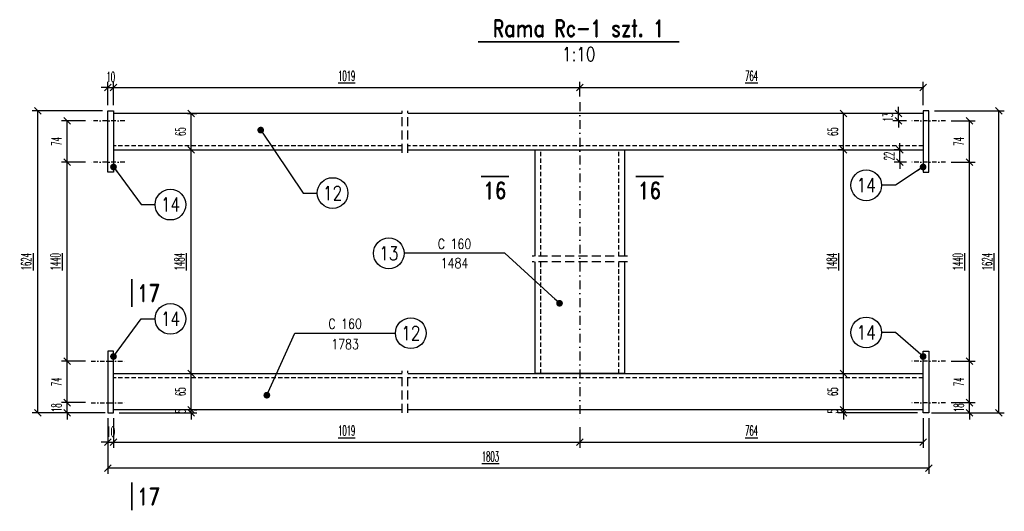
# Model space of a CAD drawing. Header units: millimetres. Extents: x -228255 to 14536, y -140109 to 119945.
# Tile 62 of 123: x -176147 to -174386, y 62080 to 62959. Entities that reach past the tile are written whole.
import ezdxf
from ezdxf.enums import TextEntityAlignment as Align

# ---------------------------------------------------------------- set-up
doc = ezdxf.new("R2010")
doc.units = ezdxf.units.MM
doc.header["$LTSCALE"] = 2.5
for name, pattern in [('DASHDOT', [25.4, 12.7, -6.35, 0, -6.35]), ('DASHDOT2', [12.7, 6.35, -3.175, 0, -3.175]), ('DASHED', [19.05, 12.7, -6.35]), ('DASHED2', [9.525, 6.35, -3.175])]:
    doc.linetypes.add(name, pattern=pattern)
for name, color, linetype in [('Gruba', 6, 'Continuous'), ('Opisy_stal', 7, 'Continuous'), ('Osie', 134, 'DASHDOT'), ('Osie_laczniki', 157, 'DASHDOT2'), ('Przerywana', 5, 'DASHED'), ('stal', 4, 'Continuous'), ('Stal_nw', 181, 'DASHED2'), ('Wymiary', 86, 'Continuous')]:
    doc.layers.add(name, color=color, linetype=linetype)
doc.styles.get("Standard").update_dxf_attribs({"font": 'romans.shx', "width": 0.65})
doc.styles.add('style1', font='romand.shx', dxfattribs={"width": 0.8})
doc.styles.add('style3', font='romans.shx', dxfattribs={"width": 0.5})
doc.dimstyles.new('Skala_10', dxfattribs={"dimtxt": 18, "dimasz": 12, "dimexe": 10, "dimexo": 10, "dimgap": 10, "dimtad": 1, "dimdec": 0, "dimdsep": 46, "dimtxsty": 'style3', "dimblk": 'OBLIQUE', "dimcen": 0, "dimdle": 1, "dimclrd": 256, "dimclre": 256, "dimclrt": 31, "dimadec": 1, "dimazin": 0, "dimtfac": 1, "dimtdec": 0, "dimtix": 1, "dimtmove": 2, "dimatfit": 0, "dimldrblk": 'DOT', "dimfxl": 1, "dimtolj": 1, "dimtzin": 0, "dimlwd": -1, "dimlwe": -1, "dimarcsym": 0})
doc.dimstyles.new('Skala_10$7', dxfattribs={"dimscale": 0, "dimtxt": 18, "dimasz": 12, "dimexe": 10, "dimexo": 15, "dimgap": 5, "dimtad": 1, "dimdec": 0, "dimrnd": 0.5, "dimzin": 9, "dimdsep": 46, "dimtxsty": 'Standard', "dimblk1": 'OBLIQUE', "dimblk2": 'OBLIQUE', "dimsah": 1, "dimcen": 10, "dimdle": 10, "dimclrt": 31, "dimadec": 0, "dimazin": 0, "dimtfac": 1, "dimtdec": 0, "dimtmove": 2, "dimatfit": 3, "dimldrblk": 'DOT', "dimfxl": 1, "dimtolj": 1, "dimtzin": 9, "dimarcsym": 0})

# ---------------------------------------------------------------- blocks, each defined once
blk = doc.blocks.new('_Oblique')
at = {"color": 0, "linetype": 'ByBlock', "lineweight": -2}
blk.add_line((-0.5, -0.5), (0.5, 0.5), dxfattribs=at)
blk = doc.blocks.new('*D780')
at = {"layer": 'Defpoints', "color": 0, "ltscale": 0.5, "transparency": 16777216}
for p in [(-175989.1, 62256.4), (-175979.1, 62256.4), (-175979.1, 62203.6)]:
    blk.add_point(p, dxfattribs=at)
at = {"layer": 'Wymiary', "ltscale": 0.5, "transparency": 16777216}
for p, q in [((-175989.1, 62246.4), (-175989.1, 62193.6)), ((-175979.1, 62246.4), (-175979.1, 62193.6)), ((-175989.1, 62203.6), (-176001.1, 62203.6)), ((-175989.1, 62203.6), (-175979.1, 62203.6)), ((-175979.1, 62203.6), (-175967.1, 62203.6))]:
    blk.add_line(p, q, dxfattribs=at)
at = {"layer": 'Wymiary', "ltscale": 0.5, "transparency": 16777216, "xscale": 12, "yscale": 12, "zscale": 12}
blk.add_blockref('_Oblique', (-175989.1, 62203.6), dxfattribs=at)
at = {"layer": 'Wymiary', "ltscale": 0.5, "transparency": 16777216, "xscale": 12, "yscale": 12, "zscale": 12, "rotation": 180}
blk.add_blockref('_Oblique', (-175979.1, 62203.6), dxfattribs=at)
at = {"layer": 'Wymiary', "color": 31, "ltscale": 0.5, "transparency": 16777216, "insert": (-175984.1, 62222.6), "char_height": 18, "attachment_point": 5, "style": 'style3'}
blk.add_mtext('\\A1;10', dxfattribs=at)
blk = doc.blocks.new('_Dot')
at = {"color": 0, "linetype": 'ByBlock', "lineweight": -2}
blk.add_line((-0.5, 0), (-1, 0), dxfattribs=at)
at = {"color": 0, "linetype": 'ByBlock', "const_width": 0.5}
blk.add_lwpolyline([(-0.25, 0, 1), (0.25, 0, 1)], format="xyb", close=True, dxfattribs=at)
blk = doc.blocks.new('*D781')
at = {"layer": 'Defpoints', "color": 0, "ltscale": 0.5, "transparency": 16777216}
for p in [(-175979.1, 62256.4), (-175145.1, 62240.4), (-175145.1, 62203.6)]:
    blk.add_point(p, dxfattribs=at)
at = {"layer": 'Wymiary', "ltscale": 0.5, "transparency": 16777216}
for p, q in [((-175979.1, 62246.4), (-175979.1, 62193.6)), ((-175145.1, 62230.4), (-175145.1, 62193.6)), ((-175980.1, 62203.6), (-175144.1, 62203.6))]:
    blk.add_line(p, q, dxfattribs=at)
at = {"layer": 'Wymiary', "ltscale": 0.5, "transparency": 16777216, "xscale": 12, "yscale": 12, "zscale": 12, "rotation": 180}
blk.add_blockref('_Oblique', (-175979.1, 62203.6), dxfattribs=at)
at = {"layer": 'Wymiary', "ltscale": 0.5, "transparency": 16777216, "xscale": 12, "yscale": 12, "zscale": 12}
blk.add_blockref('_Oblique', (-175145.1, 62203.6), dxfattribs=at)
at = {"layer": 'Wymiary', "color": 31, "ltscale": 0.5, "transparency": 16777216, "insert": (-175562.1, 62224.4), "char_height": 18, "attachment_point": 5, "style": 'style3'}
blk.add_mtext('\\A1;\\L1019', dxfattribs=at)
blk = doc.blocks.new('*D782')
at = {"layer": 'Defpoints', "color": 0, "ltscale": 0.5, "transparency": 16777216}
for p in [(-174531.1, 62256.4), (-175145.1, 62240.4), (-174531.1, 62203.6)]:
    blk.add_point(p, dxfattribs=at)
at = {"layer": 'Wymiary', "ltscale": 0.5, "transparency": 16777216}
for p, q in [((-174531.1, 62246.4), (-174531.1, 62193.6)), ((-175145.1, 62230.4), (-175145.1, 62193.6)), ((-175146.1, 62203.6), (-174530.1, 62203.6))]:
    blk.add_line(p, q, dxfattribs=at)
at = {"layer": 'Wymiary', "ltscale": 0.5, "transparency": 16777216, "xscale": 12, "yscale": 12, "zscale": 12, "rotation": 180}
blk.add_blockref('_Oblique', (-175145.1, 62203.6), dxfattribs=at)
at = {"layer": 'Wymiary', "ltscale": 0.5, "transparency": 16777216, "xscale": 12, "yscale": 12, "zscale": 12}
blk.add_blockref('_Oblique', (-174531.1, 62203.6), dxfattribs=at)
at = {"layer": 'Wymiary', "color": 31, "ltscale": 0.5, "transparency": 16777216, "insert": (-174838.1, 62224.4), "char_height": 18, "attachment_point": 5, "style": 'style3'}
blk.add_mtext('\\A1;\\L764', dxfattribs=at)
blk = doc.blocks.new('*D783')
at = {"layer": 'Defpoints', "color": 0, "ltscale": 0.5, "transparency": 16777216}
for p in [(-175989.1, 62256.4), (-174521.1, 62256.4), (-175989.1, 62157.4)]:
    blk.add_point(p, dxfattribs=at)
at = {"layer": 'Wymiary', "ltscale": 0.5, "transparency": 16777216}
for p, q in [((-175989.1, 62246.4), (-175989.1, 62147.4)), ((-174521.1, 62246.4), (-174521.1, 62147.4)), ((-174520.1, 62157.4), (-175990.1, 62157.4))]:
    blk.add_line(p, q, dxfattribs=at)
at = {"layer": 'Wymiary', "ltscale": 0.5, "transparency": 16777216, "xscale": 12, "yscale": 12, "zscale": 12, "rotation": 180}
blk.add_blockref('_Oblique', (-175989.1, 62157.4), dxfattribs=at)
at = {"layer": 'Wymiary', "ltscale": 0.5, "transparency": 16777216, "xscale": 12, "yscale": 12, "zscale": 12}
blk.add_blockref('_Oblique', (-174521.1, 62157.4), dxfattribs=at)
at = {"layer": 'Wymiary', "color": 31, "ltscale": 0.5, "transparency": 16777216, "insert": (-175305.1, 62178.2), "char_height": 18, "attachment_point": 5, "style": 'style3'}
blk.add_mtext('\\A1;\\L1803', dxfattribs=at)
blk = doc.blocks.new('*D784')
at = {"layer": 'Defpoints', "color": 0, "ltscale": 0.5, "transparency": 16777216}
for p in [(-175979.1, 62837.8), (-175989.1, 62796.4), (-175979.1, 62796.4)]:
    blk.add_point(p, dxfattribs=at)
at = {"layer": 'Wymiary', "ltscale": 0.5, "transparency": 16777216}
for p, q in [((-175989.1, 62806.4), (-175989.1, 62847.8)), ((-175979.1, 62806.4), (-175979.1, 62847.8)), ((-175989.1, 62837.8), (-176001.1, 62837.8)), ((-175989.1, 62837.8), (-175979.1, 62837.8)), ((-175979.1, 62837.8), (-175967.1, 62837.8))]:
    blk.add_line(p, q, dxfattribs=at)
at = {"layer": 'Wymiary', "ltscale": 0.5, "transparency": 16777216, "xscale": 12, "yscale": 12, "zscale": 12}
blk.add_blockref('_Oblique', (-175989.1, 62837.8), dxfattribs=at)
at = {"layer": 'Wymiary', "ltscale": 0.5, "transparency": 16777216, "xscale": 12, "yscale": 12, "zscale": 12, "rotation": 180}
blk.add_blockref('_Oblique', (-175979.1, 62837.8), dxfattribs=at)
at = {"layer": 'Wymiary', "color": 31, "ltscale": 0.5, "transparency": 16777216, "insert": (-175984.1, 62856.8), "char_height": 18, "attachment_point": 5, "style": 'style3'}
blk.add_mtext('\\A1;10', dxfattribs=at)
blk = doc.blocks.new('*D785')
at = {"layer": 'Defpoints', "color": 0, "ltscale": 0.5, "transparency": 16777216}
for p in [(-175145.1, 62837.8), (-175979.1, 62796.4), (-175145.1, 62811.6)]:
    blk.add_point(p, dxfattribs=at)
at = {"layer": 'Wymiary', "ltscale": 0.5, "transparency": 16777216}
for p, q in [((-175979.1, 62806.4), (-175979.1, 62847.8)), ((-175145.1, 62821.6), (-175145.1, 62847.8)), ((-175980.1, 62837.8), (-175144.1, 62837.8))]:
    blk.add_line(p, q, dxfattribs=at)
at = {"layer": 'Wymiary', "ltscale": 0.5, "transparency": 16777216, "xscale": 12, "yscale": 12, "zscale": 12, "rotation": 180}
blk.add_blockref('_Oblique', (-175979.1, 62837.8), dxfattribs=at)
at = {"layer": 'Wymiary', "ltscale": 0.5, "transparency": 16777216, "xscale": 12, "yscale": 12, "zscale": 12}
blk.add_blockref('_Oblique', (-175145.1, 62837.8), dxfattribs=at)
at = {"layer": 'Wymiary', "color": 31, "ltscale": 0.5, "transparency": 16777216, "insert": (-175562.1, 62858.6), "char_height": 18, "attachment_point": 5, "style": 'style3'}
blk.add_mtext('\\A1;\\L1019', dxfattribs=at)
blk = doc.blocks.new('*D786')
at = {"layer": 'Defpoints', "color": 0, "ltscale": 0.5, "transparency": 16777216}
for p in [(-174531.1, 62837.8), (-175145.1, 62811.6), (-174531.1, 62796.4)]:
    blk.add_point(p, dxfattribs=at)
at = {"layer": 'Wymiary', "ltscale": 0.5, "transparency": 16777216}
for p, q in [((-175145.1, 62821.6), (-175145.1, 62847.8)), ((-174531.1, 62806.4), (-174531.1, 62847.8)), ((-175146.1, 62837.8), (-174530.1, 62837.8))]:
    blk.add_line(p, q, dxfattribs=at)
at = {"layer": 'Wymiary', "ltscale": 0.5, "transparency": 16777216, "xscale": 12, "yscale": 12, "zscale": 12, "rotation": 180}
blk.add_blockref('_Oblique', (-175145.1, 62837.8), dxfattribs=at)
at = {"layer": 'Wymiary', "ltscale": 0.5, "transparency": 16777216, "xscale": 12, "yscale": 12, "zscale": 12}
blk.add_blockref('_Oblique', (-174531.1, 62837.8), dxfattribs=at)
at = {"layer": 'Wymiary', "color": 31, "ltscale": 0.5, "transparency": 16777216, "insert": (-174838.1, 62858.6), "char_height": 18, "attachment_point": 5, "style": 'style3'}
blk.add_mtext('\\A1;\\L764', dxfattribs=at)
blk = doc.blocks.new('*D787')
at = {"layer": 'Defpoints', "color": 0, "ltscale": 0.5, "transparency": 16777216}
for p in [(-176114.3, 62796.4), (-175989.1, 62796.4), (-175989.1, 62256.4)]:
    blk.add_point(p, dxfattribs=at)
at = {"layer": 'Wymiary', "ltscale": 0.5, "transparency": 16777216}
for p, q in [((-175999.1, 62796.4), (-176124.3, 62796.4)), ((-176114.3, 62255.4), (-176114.3, 62797.4)), ((-175999.1, 62256.4), (-176124.3, 62256.4))]:
    blk.add_line(p, q, dxfattribs=at)
at = {"layer": 'Wymiary', "ltscale": 0.5, "transparency": 16777216, "xscale": 12, "yscale": 12, "zscale": 12}
for p, rotation in [((-176114.3, 62796.4), 90), ((-176114.3, 62256.4), 270)]:
    blk.add_blockref('_Oblique', p, dxfattribs=dict(at, rotation=rotation))
at = {"layer": 'Wymiary', "color": 31, "ltscale": 0.5, "transparency": 16777216, "insert": (-176135.1, 62526.4), "char_height": 18, "attachment_point": 5, "rotation": 90, "style": 'style3'}
blk.add_mtext('\\A1;\\L1624', dxfattribs=at)
blk = doc.blocks.new('*D788')
at = {"layer": 'Defpoints', "color": 0, "ltscale": 0.5, "transparency": 16777216}
for p in [(-176062, 62274.4), (-176019.1, 62274.4), (-175984.1, 62256.4)]:
    blk.add_point(p, dxfattribs=at)
at = {"layer": 'Wymiary', "ltscale": 0.5, "transparency": 16777216}
for p, q in [((-176062, 62274.4), (-176062, 62286.4)), ((-176029.1, 62274.4), (-176072, 62274.4)), ((-176062, 62256.4), (-176062, 62274.4)), ((-175994.1, 62256.4), (-176072, 62256.4)), ((-176062, 62256.4), (-176062, 62244.4))]:
    blk.add_line(p, q, dxfattribs=at)
at = {"layer": 'Wymiary', "ltscale": 0.5, "transparency": 16777216, "xscale": 12, "yscale": 12, "zscale": 12}
for p, rotation in [((-176062, 62274.4), 270), ((-176062, 62256.4), 90)]:
    blk.add_blockref('_Oblique', p, dxfattribs=dict(at, rotation=rotation))
at = {"layer": 'Wymiary', "color": 31, "ltscale": 0.5, "transparency": 16777216, "insert": (-176081, 62265.4), "char_height": 18, "attachment_point": 5, "rotation": 90, "style": 'style3'}
blk.add_mtext('\\A1;18', dxfattribs=at)
blk = doc.blocks.new('*D789')
at = {"layer": 'Defpoints', "color": 0, "ltscale": 0.5, "transparency": 16777216}
for p in [(-176062, 62348.4), (-176019.1, 62348.4), (-176019.1, 62274.4)]:
    blk.add_point(p, dxfattribs=at)
at = {"layer": 'Wymiary', "ltscale": 0.5, "transparency": 16777216}
for p, q in [((-176029.1, 62348.4), (-176072, 62348.4)), ((-176062, 62273.4), (-176062, 62349.4)), ((-176029.1, 62274.4), (-176072, 62274.4))]:
    blk.add_line(p, q, dxfattribs=at)
at = {"layer": 'Wymiary', "ltscale": 0.5, "transparency": 16777216, "xscale": 12, "yscale": 12, "zscale": 12}
for p, rotation in [((-176062, 62348.4), 90), ((-176062, 62274.4), 270)]:
    blk.add_blockref('_Oblique', p, dxfattribs=dict(at, rotation=rotation))
at = {"layer": 'Wymiary', "color": 31, "ltscale": 0.5, "transparency": 16777216, "insert": (-176081, 62311.4), "char_height": 18, "attachment_point": 5, "rotation": 90, "style": 'style3'}
blk.add_mtext('\\A1;74', dxfattribs=at)
blk = doc.blocks.new('*D790')
at = {"layer": 'Defpoints', "color": 0, "ltscale": 0.5, "transparency": 16777216}
for p in [(-176062, 62704.4), (-176019.1, 62704.4), (-176019.1, 62348.4)]:
    blk.add_point(p, dxfattribs=at)
at = {"layer": 'Wymiary', "ltscale": 0.5, "transparency": 16777216}
for p, q in [((-176029.1, 62704.4), (-176072, 62704.4)), ((-176062, 62347.4), (-176062, 62705.4)), ((-176029.1, 62348.4), (-176072, 62348.4))]:
    blk.add_line(p, q, dxfattribs=at)
at = {"layer": 'Wymiary', "ltscale": 0.5, "transparency": 16777216, "xscale": 12, "yscale": 12, "zscale": 12}
for p, rotation in [((-176062, 62704.4), 90), ((-176062, 62348.4), 270)]:
    blk.add_blockref('_Oblique', p, dxfattribs=dict(at, rotation=rotation))
at = {"layer": 'Wymiary', "color": 31, "ltscale": 0.5, "transparency": 16777216, "insert": (-176082.8, 62526.4), "char_height": 18, "attachment_point": 5, "rotation": 90, "style": 'style3'}
blk.add_mtext('\\A1;\\L1440', dxfattribs=at)
blk = doc.blocks.new('*D791')
at = {"layer": 'Defpoints', "color": 0, "ltscale": 0.5, "transparency": 16777216}
for p in [(-176062, 62778.4), (-176019.1, 62778.4), (-176019.1, 62704.4)]:
    blk.add_point(p, dxfattribs=at)
at = {"layer": 'Wymiary', "ltscale": 0.5, "transparency": 16777216}
for p, q in [((-176029.1, 62778.4), (-176072, 62778.4)), ((-176062, 62703.4), (-176062, 62779.4)), ((-176029.1, 62704.4), (-176072, 62704.4))]:
    blk.add_line(p, q, dxfattribs=at)
at = {"layer": 'Wymiary', "ltscale": 0.5, "transparency": 16777216, "xscale": 12, "yscale": 12, "zscale": 12}
for p, rotation in [((-176062, 62778.4), 90), ((-176062, 62704.4), 270)]:
    blk.add_blockref('_Oblique', p, dxfattribs=dict(at, rotation=rotation))
at = {"layer": 'Wymiary', "color": 31, "ltscale": 0.5, "transparency": 16777216, "insert": (-176081, 62741.4), "char_height": 18, "attachment_point": 5, "rotation": 90, "style": 'style3'}
blk.add_mtext('\\A1;74', dxfattribs=at)
blk = doc.blocks.new('*D792')
at = {"layer": 'Defpoints', "color": 0, "ltscale": 0.5, "transparency": 16777216}
for p in [(-175979.1, 62256.4), (-175845.3, 62261.4), (-175840.3, 62261.4)]:
    blk.add_point(p, dxfattribs=at)
at = {"layer": 'Wymiary', "ltscale": 0.5, "transparency": 16777216}
for p, q in [((-175840.3, 62261.4), (-175840.3, 62273.4)), ((-175969.1, 62256.4), (-175830.3, 62256.4)), ((-175840.3, 62256.4), (-175840.3, 62261.4)), ((-175840.3, 62256.4), (-175840.3, 62244.4)), ((-175835.3, 62261.4), (-175830.3, 62261.4))]:
    blk.add_line(p, q, dxfattribs=at)
at = {"layer": 'Wymiary', "ltscale": 0.5, "transparency": 16777216, "xscale": 12, "yscale": 12, "zscale": 12}
for p, rotation in [((-175840.3, 62261.4), 270), ((-175840.3, 62256.4), 90)]:
    blk.add_blockref('_Oblique', p, dxfattribs=dict(at, rotation=rotation))
at = {"layer": 'Wymiary', "color": 31, "ltscale": 0.5, "transparency": 16777216, "insert": (-175859.3, 62258.9), "char_height": 18, "attachment_point": 5, "rotation": 90, "style": 'style3'}
blk.add_mtext('\\A1;5', dxfattribs=at)
blk = doc.blocks.new('*D793')
at = {"layer": 'Defpoints', "color": 0, "ltscale": 0.5, "transparency": 16777216}
for p in [(-175840.3, 62326.4), (-175840.3, 62326.4), (-175845.3, 62261.4)]:
    blk.add_point(p, dxfattribs=at)
at = {"layer": 'Wymiary', "ltscale": 0.5, "transparency": 16777216}
for p, q in [((-175840.3, 62260.4), (-175840.3, 62327.4)), ((-175835.3, 62261.4), (-175830.3, 62261.4))]:
    blk.add_line(p, q, dxfattribs=at)
at = {"layer": 'Wymiary', "ltscale": 0.5, "transparency": 16777216, "xscale": 12, "yscale": 12, "zscale": 12}
for p, rotation in [((-175840.3, 62326.4), 90), ((-175840.3, 62261.4), 270)]:
    blk.add_blockref('_Oblique', p, dxfattribs=dict(at, rotation=rotation))
at = {"layer": 'Wymiary', "color": 31, "ltscale": 0.5, "transparency": 16777216, "insert": (-175859.3, 62293.9), "char_height": 18, "attachment_point": 5, "rotation": 90, "style": 'style3'}
blk.add_mtext('\\A1;65', dxfattribs=at)
blk = doc.blocks.new('*D794')
at = {"layer": 'Defpoints', "color": 0, "ltscale": 0.5, "transparency": 16777216}
for p in [(-175851.1, 62726.4), (-175840.3, 62726.4), (-175840.3, 62326.4)]:
    blk.add_point(p, dxfattribs=at)
at = {"layer": 'Wymiary', "ltscale": 0.5, "transparency": 16777216}
for p, q in [((-175841.1, 62726.4), (-175830.3, 62726.4)), ((-175840.3, 62325.4), (-175840.3, 62727.4))]:
    blk.add_line(p, q, dxfattribs=at)
at = {"layer": 'Wymiary', "ltscale": 0.5, "transparency": 16777216, "xscale": 12, "yscale": 12, "zscale": 12}
for p, rotation in [((-175840.3, 62726.4), 90), ((-175840.3, 62326.4), 270)]:
    blk.add_blockref('_Oblique', p, dxfattribs=dict(at, rotation=rotation))
at = {"layer": 'Wymiary', "color": 31, "ltscale": 0.5, "transparency": 16777216, "insert": (-175861.1, 62526.4), "char_height": 18, "attachment_point": 5, "rotation": 90, "style": 'style3'}
blk.add_mtext('\\A1;\\L1484', dxfattribs=at)
blk = doc.blocks.new('*D795')
at = {"layer": 'Defpoints', "color": 0, "ltscale": 0.5, "transparency": 16777216}
for p in [(-175856.9, 62791.4), (-175840.3, 62791.4), (-175851.1, 62726.4)]:
    blk.add_point(p, dxfattribs=at)
at = {"layer": 'Wymiary', "ltscale": 0.5, "transparency": 16777216}
for p, q in [((-175846.9, 62791.4), (-175830.3, 62791.4)), ((-175840.3, 62725.4), (-175840.3, 62792.4)), ((-175841.1, 62726.4), (-175830.3, 62726.4))]:
    blk.add_line(p, q, dxfattribs=at)
at = {"layer": 'Wymiary', "ltscale": 0.5, "transparency": 16777216, "xscale": 12, "yscale": 12, "zscale": 12}
for p, rotation in [((-175840.3, 62791.4), 90), ((-175840.3, 62726.4), 270)]:
    blk.add_blockref('_Oblique', p, dxfattribs=dict(at, rotation=rotation))
at = {"layer": 'Wymiary', "color": 31, "ltscale": 0.5, "transparency": 16777216, "insert": (-175859.3, 62758.9), "char_height": 18, "attachment_point": 5, "rotation": 90, "style": 'style3'}
blk.add_mtext('\\A1;65', dxfattribs=at)
blk = doc.blocks.new('*D796')
at = {"layer": 'Defpoints', "color": 0, "ltscale": 0.5, "transparency": 16777216}
for p in [(-174521.1, 62796.4), (-174396, 62796.4), (-174521.1, 62256.4)]:
    blk.add_point(p, dxfattribs=at)
at = {"layer": 'Wymiary', "ltscale": 0.5, "transparency": 16777216}
for p, q in [((-174511.1, 62796.4), (-174386, 62796.4)), ((-174396, 62255.4), (-174396, 62797.4)), ((-174511.1, 62256.4), (-174386, 62256.4))]:
    blk.add_line(p, q, dxfattribs=at)
at = {"layer": 'Wymiary', "ltscale": 0.5, "transparency": 16777216, "xscale": 12, "yscale": 12, "zscale": 12}
for p, rotation in [((-174396, 62796.4), 90), ((-174396, 62256.4), 270)]:
    blk.add_blockref('_Oblique', p, dxfattribs=dict(at, rotation=rotation))
at = {"layer": 'Wymiary', "color": 31, "ltscale": 0.5, "transparency": 16777216, "insert": (-174416.8, 62526.4), "char_height": 18, "attachment_point": 5, "rotation": 90, "style": 'style3'}
blk.add_mtext('\\A1;\\L1624', dxfattribs=at)
blk = doc.blocks.new('*D797')
at = {"layer": 'Defpoints', "color": 0, "ltscale": 0.5, "transparency": 16777216}
for p in [(-174491.1, 62274.4), (-174448.3, 62274.4), (-174526.1, 62256.4)]:
    blk.add_point(p, dxfattribs=at)
at = {"layer": 'Wymiary', "ltscale": 0.5, "transparency": 16777216}
for p, q in [((-174448.3, 62274.4), (-174448.3, 62286.4)), ((-174481.1, 62274.4), (-174438.3, 62274.4)), ((-174448.3, 62256.4), (-174448.3, 62274.4)), ((-174516.1, 62256.4), (-174438.3, 62256.4)), ((-174448.3, 62256.4), (-174448.3, 62244.4))]:
    blk.add_line(p, q, dxfattribs=at)
at = {"layer": 'Wymiary', "ltscale": 0.5, "transparency": 16777216, "xscale": 12, "yscale": 12, "zscale": 12}
for p, rotation in [((-174448.3, 62274.4), 270), ((-174448.3, 62256.4), 90)]:
    blk.add_blockref('_Oblique', p, dxfattribs=dict(at, rotation=rotation))
at = {"layer": 'Wymiary', "color": 31, "ltscale": 0.5, "transparency": 16777216, "insert": (-174467.3, 62265.4), "char_height": 18, "attachment_point": 5, "rotation": 90, "style": 'style3'}
blk.add_mtext('\\A1;18', dxfattribs=at)
blk = doc.blocks.new('*D798')
at = {"layer": 'Defpoints', "color": 0, "ltscale": 0.5, "transparency": 16777216}
for p in [(-174491.1, 62348.4), (-174448.3, 62348.4), (-174491.1, 62274.4)]:
    blk.add_point(p, dxfattribs=at)
at = {"layer": 'Wymiary', "ltscale": 0.5, "transparency": 16777216}
for p, q in [((-174481.1, 62348.4), (-174438.3, 62348.4)), ((-174448.3, 62273.4), (-174448.3, 62349.4)), ((-174481.1, 62274.4), (-174438.3, 62274.4))]:
    blk.add_line(p, q, dxfattribs=at)
at = {"layer": 'Wymiary', "ltscale": 0.5, "transparency": 16777216, "xscale": 12, "yscale": 12, "zscale": 12}
for p, rotation in [((-174448.3, 62348.4), 90), ((-174448.3, 62274.4), 270)]:
    blk.add_blockref('_Oblique', p, dxfattribs=dict(at, rotation=rotation))
at = {"layer": 'Wymiary', "color": 31, "ltscale": 0.5, "transparency": 16777216, "insert": (-174467.3, 62311.4), "char_height": 18, "attachment_point": 5, "rotation": 90, "style": 'style3'}
blk.add_mtext('\\A1;74', dxfattribs=at)
blk = doc.blocks.new('*D799')
at = {"layer": 'Defpoints', "color": 0, "ltscale": 0.5, "transparency": 16777216}
for p in [(-174491.1, 62704.4), (-174448.3, 62704.4), (-174491.1, 62348.4)]:
    blk.add_point(p, dxfattribs=at)
at = {"layer": 'Wymiary', "ltscale": 0.5, "transparency": 16777216}
for p, q in [((-174481.1, 62704.4), (-174438.3, 62704.4)), ((-174448.3, 62347.4), (-174448.3, 62705.4)), ((-174481.1, 62348.4), (-174438.3, 62348.4))]:
    blk.add_line(p, q, dxfattribs=at)
at = {"layer": 'Wymiary', "ltscale": 0.5, "transparency": 16777216, "xscale": 12, "yscale": 12, "zscale": 12}
for p, rotation in [((-174448.3, 62704.4), 90), ((-174448.3, 62348.4), 270)]:
    blk.add_blockref('_Oblique', p, dxfattribs=dict(at, rotation=rotation))
at = {"layer": 'Wymiary', "color": 31, "ltscale": 0.5, "transparency": 16777216, "insert": (-174469.1, 62526.4), "char_height": 18, "attachment_point": 5, "rotation": 90, "style": 'style3'}
blk.add_mtext('\\A1;\\L1440', dxfattribs=at)
blk = doc.blocks.new('*D800')
at = {"layer": 'Defpoints', "color": 0, "ltscale": 0.5, "transparency": 16777216}
for p in [(-174491.1, 62778.4), (-174448.3, 62778.4), (-174491.1, 62704.4)]:
    blk.add_point(p, dxfattribs=at)
at = {"layer": 'Wymiary', "ltscale": 0.5, "transparency": 16777216}
for p, q in [((-174481.1, 62778.4), (-174438.3, 62778.4)), ((-174448.3, 62703.4), (-174448.3, 62779.4)), ((-174481.1, 62704.4), (-174438.3, 62704.4))]:
    blk.add_line(p, q, dxfattribs=at)
at = {"layer": 'Wymiary', "ltscale": 0.5, "transparency": 16777216, "xscale": 12, "yscale": 12, "zscale": 12}
for p, rotation in [((-174448.3, 62778.4), 90), ((-174448.3, 62704.4), 270)]:
    blk.add_blockref('_Oblique', p, dxfattribs=dict(at, rotation=rotation))
at = {"layer": 'Wymiary', "color": 31, "ltscale": 0.5, "transparency": 16777216, "insert": (-174467.3, 62741.4), "char_height": 18, "attachment_point": 5, "rotation": 90, "style": 'style3'}
blk.add_mtext('\\A1;74', dxfattribs=at)
blk = doc.blocks.new('*D801')
at = {"layer": 'Defpoints', "color": 0, "ltscale": 0.5, "transparency": 16777216}
for p in [(-174673.8, 62261.4), (-174668.8, 62261.4), (-174531.1, 62256.4)]:
    blk.add_point(p, dxfattribs=at)
at = {"layer": 'Wymiary', "ltscale": 0.5, "transparency": 16777216}
for p, q in [((-174673.8, 62261.4), (-174673.8, 62273.4)), ((-174678.8, 62261.4), (-174683.8, 62261.4)), ((-174541.1, 62256.4), (-174683.8, 62256.4)), ((-174673.8, 62256.4), (-174673.8, 62261.4)), ((-174673.8, 62256.4), (-174673.8, 62244.4))]:
    blk.add_line(p, q, dxfattribs=at)
at = {"layer": 'Wymiary', "ltscale": 0.5, "transparency": 16777216, "xscale": 12, "yscale": 12, "zscale": 12}
for p, rotation in [((-174673.8, 62261.4), 270), ((-174673.8, 62256.4), 90)]:
    blk.add_blockref('_Oblique', p, dxfattribs=dict(at, rotation=rotation))
at = {"layer": 'Wymiary', "color": 31, "ltscale": 0.5, "transparency": 16777216, "insert": (-174692.8, 62258.9), "char_height": 18, "attachment_point": 5, "rotation": 90, "style": 'style3'}
blk.add_mtext('\\A1;5', dxfattribs=at)
blk = doc.blocks.new('*D802')
at = {"layer": 'Defpoints', "color": 0, "ltscale": 0.5, "transparency": 16777216}
for p in [(-174673.8, 62326.4), (-174673.8, 62326.4), (-174668.8, 62261.4)]:
    blk.add_point(p, dxfattribs=at)
at = {"layer": 'Wymiary', "ltscale": 0.5, "transparency": 16777216}
for p, q in [((-174673.8, 62260.4), (-174673.8, 62327.4)), ((-174678.8, 62261.4), (-174683.8, 62261.4))]:
    blk.add_line(p, q, dxfattribs=at)
at = {"layer": 'Wymiary', "ltscale": 0.5, "transparency": 16777216, "xscale": 12, "yscale": 12, "zscale": 12}
for p, rotation in [((-174673.8, 62326.4), 90), ((-174673.8, 62261.4), 270)]:
    blk.add_blockref('_Oblique', p, dxfattribs=dict(at, rotation=rotation))
at = {"layer": 'Wymiary', "color": 31, "ltscale": 0.5, "transparency": 16777216, "insert": (-174692.8, 62293.9), "char_height": 18, "attachment_point": 5, "rotation": 90, "style": 'style3'}
blk.add_mtext('\\A1;65', dxfattribs=at)
blk = doc.blocks.new('*D803')
at = {"layer": 'Defpoints', "color": 0, "ltscale": 0.5, "transparency": 16777216}
for p in [(-174673.8, 62726.4), (-174663, 62726.4), (-174673.8, 62326.4)]:
    blk.add_point(p, dxfattribs=at)
at = {"layer": 'Wymiary', "ltscale": 0.5, "transparency": 16777216}
for p, q in [((-174673, 62726.4), (-174683.8, 62726.4)), ((-174673.8, 62325.4), (-174673.8, 62727.4))]:
    blk.add_line(p, q, dxfattribs=at)
at = {"layer": 'Wymiary', "ltscale": 0.5, "transparency": 16777216, "xscale": 12, "yscale": 12, "zscale": 12}
for p, rotation in [((-174673.8, 62726.4), 90), ((-174673.8, 62326.4), 270)]:
    blk.add_blockref('_Oblique', p, dxfattribs=dict(at, rotation=rotation))
at = {"layer": 'Wymiary', "color": 31, "ltscale": 0.5, "transparency": 16777216, "insert": (-174694.6, 62526.4), "char_height": 18, "attachment_point": 5, "rotation": 90, "style": 'style3'}
blk.add_mtext('\\A1;\\L1484', dxfattribs=at)
blk = doc.blocks.new('*D804')
at = {"layer": 'Defpoints', "color": 0, "ltscale": 0.5, "transparency": 16777216}
for p in [(-174673.8, 62791.4), (-174663, 62791.4), (-174663, 62726.4)]:
    blk.add_point(p, dxfattribs=at)
at = {"layer": 'Wymiary', "ltscale": 0.5, "transparency": 16777216}
for p, q in [((-174673, 62791.4), (-174683.8, 62791.4)), ((-174673.8, 62725.4), (-174673.8, 62792.4)), ((-174673, 62726.4), (-174683.8, 62726.4))]:
    blk.add_line(p, q, dxfattribs=at)
at = {"layer": 'Wymiary', "ltscale": 0.5, "transparency": 16777216, "xscale": 12, "yscale": 12, "zscale": 12}
for p, rotation in [((-174673.8, 62791.4), 90), ((-174673.8, 62726.4), 270)]:
    blk.add_blockref('_Oblique', p, dxfattribs=dict(at, rotation=rotation))
at = {"layer": 'Wymiary', "color": 31, "ltscale": 0.5, "transparency": 16777216, "insert": (-174692.8, 62758.9), "char_height": 18, "attachment_point": 5, "rotation": 90, "style": 'style3'}
blk.add_mtext('\\A1;65', dxfattribs=at)
blk = doc.blocks.new('Op_el_prawy')
at = {"color": 7}
blk.add_line((0, 0), (180, 0), dxfattribs=at)
blk.add_circle((207.5, 0), 27.5, dxfattribs=at)
at = {"color": 31, "width": 0.8}
for tag, p in [('ZK_120X120X5', (90, 7.803)), ('1000', (90, -28.62))]:
    blk.add_attdef(tag, text='', height=18, dxfattribs=at).set_placement(p, align=Align.CENTER)
blk.add_attdef('22', text='', height=25, dxfattribs=at).set_placement((207.5, 0), align=Align.MIDDLE)
blk = doc.blocks.new('Elem_prawy')
at = {"color": 7}
blk.add_line((0, 0), (25, 0), dxfattribs=at)
blk.add_circle((52.5, 0), 27.5, dxfattribs=at)
at = {"color": 31, "width": 0.8}
blk.add_attdef('22', text='', height=25, dxfattribs=at).set_placement((52.5, 0), align=Align.MIDDLE)
blk = doc.blocks.new('Elem_lewy')
at = {"color": 7}
blk.add_line((0, 0), (-25, 0), dxfattribs=at)
blk.add_circle((-52.5, 0), 27.5, dxfattribs=at)
at = {"color": 31, "width": 0.8}
blk.add_attdef('22', text='', height=25, dxfattribs=at).set_placement((-52.5, 0), align=Align.MIDDLE)
blk = doc.blocks.new('Op_el_lewy')
at = {"color": 7}
blk.add_line((0, 0), (-180, 0), dxfattribs=at)
blk.add_circle((-207.5, 0), 27.5, dxfattribs=at)
at = {"color": 31, "width": 0.8}
for tag, p in [('ZK_120X120X5', (-90, 7.875)), ('1000', (-90, -26.649))]:
    blk.add_attdef(tag, text='', height=18, dxfattribs=at).set_placement(p, align=Align.CENTER)
blk.add_attdef('22', text='', height=25, dxfattribs=at).set_placement((-207.5, 0), align=Align.MIDDLE)
blk = doc.blocks.new('*D1018')
at = {"layer": 'Defpoints', "color": 0, "ltscale": 0.5, "transparency": 16777216}
for p in [(-174572.8, 62726.4), (-174561.2, 62726.4), (-174551.1, 62704.4)]:
    blk.add_point(p, dxfattribs=at)
at = {"layer": 'Wymiary', "ltscale": 0.5, "transparency": 16777216}
for p, q in [((-174571.2, 62726.4), (-174582.8, 62726.4)), ((-174572.8, 62726.4), (-174572.8, 62738.4)), ((-174572.8, 62704.4), (-174572.8, 62726.4)), ((-174561.1, 62704.4), (-174582.8, 62704.4)), ((-174572.8, 62704.4), (-174572.8, 62692.4))]:
    blk.add_line(p, q, dxfattribs=at)
at = {"layer": 'Wymiary', "ltscale": 0.5, "transparency": 16777216, "xscale": 12, "yscale": 12, "zscale": 12}
for p, rotation in [((-174572.8, 62726.4), 270), ((-174572.8, 62704.4), 90)]:
    blk.add_blockref('_Oblique', p, dxfattribs=dict(at, rotation=rotation))
at = {"layer": 'Wymiary', "color": 31, "ltscale": 0.5, "transparency": 16777216, "insert": (-174591.8, 62715.4), "char_height": 18, "attachment_point": 5, "rotation": 90, "style": 'style3'}
blk.add_mtext('\\A1;22', dxfattribs=at)
blk = doc.blocks.new('*D1019')
at = {"layer": 'Defpoints', "color": 0, "ltscale": 0.5, "transparency": 16777216}
for p in [(-174575.1, 62791.4), (-174551.1, 62791.4), (-174551.1, 62778.4)]:
    blk.add_point(p, dxfattribs=at)
at = {"layer": 'Wymiary', "ltscale": 0.5, "transparency": 16777216}
for p, q in [((-174575.1, 62791.4), (-174575.1, 62803.4)), ((-174561.1, 62791.4), (-174585.1, 62791.4)), ((-174561.1, 62778.4), (-174585.1, 62778.4)), ((-174575.1, 62778.4), (-174575.1, 62791.4)), ((-174575.1, 62778.4), (-174575.1, 62766.4))]:
    blk.add_line(p, q, dxfattribs=at)
at = {"layer": 'Wymiary', "ltscale": 0.5, "transparency": 16777216, "xscale": 12, "yscale": 12, "zscale": 12}
for p, rotation in [((-174575.1, 62791.4), 270), ((-174575.1, 62778.4), 90)]:
    blk.add_blockref('_Oblique', p, dxfattribs=dict(at, rotation=rotation))
at = {"layer": 'Wymiary', "color": 31, "ltscale": 0.5, "transparency": 16777216, "insert": (-174594.1, 62784.9), "char_height": 18, "attachment_point": 5, "rotation": 90, "style": 'style3'}
blk.add_mtext('\\A1;13', dxfattribs=at)

msp = doc.modelspace()

# ---------------------------------------------------------------- linework, layer by layer
at = {"layer": 'Gruba', "ltscale": 0.5, "const_width": 3}
msp.add_lwpolyline([(-175327.17, 62919.74), (-174967.17, 62919.74)], dxfattribs=at)
at = {"layer": 'Gruba', "const_width": 3}
for points in [[(-175321.76, 62678.7), (-175271.76, 62678.7)], [(-175045.18, 62678.7), (-174995.18, 62678.7)], [(-175946.58, 62495.5), (-175946.58, 62445.5)], [(-175946.58, 62131.66), (-175946.58, 62081.66)]]:
    msp.add_lwpolyline(points, dxfattribs=at)
at = {"layer": 'Osie', "ltscale": 0.5}
msp.add_line((-175145.14, 62811.61), (-175145.14, 62240.42), dxfattribs=at)
at = {"layer": 'Osie_laczniki', "ltscale": 0.5}
for p, q in [((-175959.14, 62778.36), (-176019.14, 62778.36)), ((-174491.14, 62778.36), (-174551.14, 62778.36)), ((-175959.14, 62704.36), (-176019.14, 62704.36)), ((-174491.14, 62704.36), (-174551.14, 62704.36)), ((-176019.14, 62348.36), (-175959.14, 62348.36)), ((-174491.14, 62348.36), (-174551.14, 62348.36)), ((-176019.14, 62274.36), (-175959.14, 62274.36)), ((-174491.14, 62274.36), (-174551.14, 62274.36))]:
    msp.add_line(p, q, dxfattribs=at)
at = {"layer": 'Przerywana', "ltscale": 0.5}
for p, q in [((-175462.68, 62721.36), (-175462.68, 62796.36)), ((-175452.68, 62721.36), (-175452.68, 62796.36)), ((-175060.14, 62536.36), (-175230.14, 62536.36)), ((-175060.14, 62526.36), (-175230.14, 62526.36)), ((-175462.68, 62256.36), (-175462.68, 62331.36)), ((-175452.68, 62256.36), (-175452.68, 62331.36))]:
    msp.add_line(p, q, dxfattribs=at)
at = {"layer": 'stal', "ltscale": 0.5}
for points in [[(-175979.14, 62796.36), (-175979.14, 62686.36), (-175989.14, 62686.36), (-175989.14, 62796.36)], [(-174531.14, 62796.36), (-174531.14, 62686.36), (-174521.14, 62686.36), (-174521.14, 62796.36)], [(-175979.14, 62256.36), (-175979.14, 62366.36), (-175989.14, 62366.36), (-175989.14, 62256.36)], [(-174531.14, 62256.36), (-174531.14, 62366.36), (-174521.14, 62366.36), (-174521.14, 62256.36)]]:
    msp.add_lwpolyline(points, close=True, dxfattribs=at)
for points in [[(-175462.68, 62791.36), (-175979.14, 62791.36), (-175979.14, 62726.36), (-175462.68, 62726.36)], [(-174531.14, 62791.36), (-175452.68, 62791.36)], [(-175452.68, 62726.36), (-174531.14, 62726.36)], [(-175225.14, 62536.36), (-175225.14, 62726.36), (-175065.14, 62726.36), (-175065.14, 62536.36)], [(-175065.14, 62526.36), (-175065.14, 62326.36), (-175225.14, 62326.36), (-175225.14, 62526.36)], [(-175462.68, 62261.36), (-175979.14, 62261.36), (-175979.14, 62326.36), (-175462.68, 62326.36)], [(-175452.68, 62326.36), (-174531.14, 62326.36)], [(-174531.14, 62261.36), (-175452.68, 62261.36)]]:
    msp.add_lwpolyline(points, dxfattribs=at)
at = {"layer": 'Stal_nw', "ltscale": 0.5}
for p, q in [((-175462.68, 62733.86), (-175979.14, 62733.86)), ((-174531.14, 62733.86), (-175452.68, 62733.86)), ((-175214.64, 62536.36), (-175214.64, 62726.36)), ((-175075.64, 62536.36), (-175075.64, 62726.36)), ((-175214.64, 62326.36), (-175214.64, 62526.36)), ((-175075.64, 62326.36), (-175075.64, 62526.36)), ((-175462.68, 62318.86), (-175979.14, 62318.86)), ((-174531.14, 62318.86), (-175452.68, 62318.86))]:
    msp.add_line(p, q, dxfattribs=at)

# ---------------------------------------------------------------- block references
at = {"layer": 'Opisy_stal', "ltscale": 0.5}
for name, p, values in [('Elem_lewy', (-174580.44, 62663.04), {'22': '14'}), ('Elem_prawy', (-175639.79, 62649.17), {'22': '12'}), ('Elem_prawy', (-175929.83, 62628.51), {'22': '14'}), ('Op_el_lewy', (-175279.22, 62541.4), {'1000': '1484', '22': '13', 'ZK_120X120X5': 'C 160'}), ('Elem_prawy', (-175929.83, 62424.21), {'22': '14'}), ('Op_el_prawy', (-175654.88, 62398.61), {'1000': '1783', 'ZK_120X120X5': 'C 160', '22': '12'}), ('Elem_lewy', (-174580.44, 62399.92), {'22': '14'})]:
    msp.add_blockref(name, p, dxfattribs=at).add_auto_attribs(values)

# ---------------------------------------------------------------- texts
at = {"layer": 'Gruba', "ltscale": 0.5, "style": 'style1', "width": 0.8}
msp.add_text('Rama Rc-1 szt. 1', height=30, dxfattribs=at).set_placement((-175147.17, 62919.74), align=Align.BOTTOM_CENTER)
msp.add_text('1:10', height=25, dxfattribs=at).set_placement((-175147.17, 62909.74), align=Align.TOP_CENTER)
at = {"layer": 'Gruba', "style": 'style1', "width": 0.8}
for p in [(-175297.09, 62668.7), (-175020.51, 62668.7)]:
    msp.add_text('16', height=30, dxfattribs=at).set_placement(p, align=Align.TOP_CENTER)
for p in [(-175936.58, 62470.5), (-175936.58, 62106.66)]:
    msp.add_text('17', height=30, dxfattribs=at).set_placement(p, align=Align.MIDDLE_LEFT)

# ---------------------------------------------------------------- dimensions: what is measured, and where the dimension line sits
at = {"layer": 'Wymiary', "ltscale": 0.5}
for base, p1, p2, picture, middle in [((-175979.14, 62837.82), (-175989.14, 62796.36), (-175979.14, 62796.36), '*D784', (-175984.14, 62856.82)), ((-175979.14, 62203.63), (-175989.14, 62256.36), (-175979.14, 62256.36), '*D780', (-175984.14, 62222.63))]:
    dim = msp.add_linear_dim(base=base, p1=p1, p2=p2, dimstyle='Skala_10', dxfattribs=at)
    dim.commit()
    dim.dimension.update_dxf_attribs({"geometry": picture, "text_midpoint": middle})
for base, p1, p2, text, picture, middle in [((-175145.14, 62837.82), (-175979.14, 62796.36), (-175145.14, 62811.61), '%%u1019', '*D785', (-175562.14, 62858.62)), ((-174531.14, 62837.82), (-175145.14, 62811.61), (-174531.14, 62796.36), '%%u764', '*D786', (-174838.14, 62858.62)), ((-175145.14, 62203.63), (-175979.14, 62256.36), (-175145.14, 62240.42), '%%u1019', '*D781', (-175562.14, 62224.43)), ((-174531.14, 62203.63), (-175145.14, 62240.42), (-174531.14, 62256.36), '%%u764', '*D782', (-174838.14, 62224.43))]:
    dim = msp.add_linear_dim(base=base, p1=p1, p2=p2, text=text, dimstyle='Skala_10', dxfattribs=at)
    dim.commit()
    dim.dimension.update_dxf_attribs({"geometry": picture, "text_midpoint": middle})
for base, p1, p2, text, picture, middle in [((-176114.29, 62796.36), (-175989.14, 62256.36), (-175989.14, 62796.36), '%%u1624', '*D787', (-176135.09, 62526.36)), ((-174395.98, 62796.36), (-174521.14, 62256.36), (-174521.14, 62796.36), '%%u1624', '*D796', (-174416.78, 62526.36)), ((-175840.29, 62726.36), (-175840.29, 62326.36), (-175851.12, 62726.36), '%%u1484', '*D794', (-175861.09, 62526.36)), ((-174673.8, 62726.36), (-174673.8, 62326.36), (-174662.98, 62726.36), '%%u1484', '*D803', (-174694.6, 62526.36)), ((-176061.99, 62704.36), (-176019.14, 62348.36), (-176019.14, 62704.36), '%%u1440', '*D790', (-176082.79, 62526.36)), ((-174448.28, 62704.36), (-174491.14, 62348.36), (-174491.14, 62704.36), '%%u1440', '*D799', (-174469.08, 62526.36))]:
    dim = msp.add_linear_dim(base=base, p1=p1, p2=p2, angle=90, text=text, dimstyle='Skala_10', dxfattribs=at)
    dim.commit()
    dim.dimension.update_dxf_attribs({"geometry": picture, "text_midpoint": middle})
for base, p1, p2, picture, middle in [((-175840.29, 62791.36), (-175851.12, 62726.36), (-175856.92, 62791.36), '*D795', (-175859.29, 62758.86)), ((-174673.8, 62791.36), (-174662.98, 62726.36), (-174662.98, 62791.36), '*D804', (-174692.8, 62758.86)), ((-174575.14, 62791.36), (-174551.14, 62778.36), (-174551.14, 62791.36), '*D1019', (-174594.14, 62784.86)), ((-176061.99, 62778.36), (-176019.14, 62704.36), (-176019.14, 62778.36), '*D791', (-176080.99, 62741.36)), ((-174448.28, 62778.36), (-174491.14, 62704.36), (-174491.14, 62778.36), '*D800', (-174467.28, 62741.36)), ((-174572.77, 62726.36), (-174551.14, 62704.36), (-174561.15, 62726.36), '*D1018', (-174591.77, 62715.36)), ((-176061.99, 62348.36), (-176019.14, 62274.36), (-176019.14, 62348.36), '*D789', (-176080.99, 62311.36)), ((-174448.28, 62348.36), (-174491.14, 62274.36), (-174491.14, 62348.36), '*D798', (-174467.28, 62311.36)), ((-175840.29, 62326.36), (-175845.33, 62261.36), (-175840.29, 62326.36), '*D793', (-175859.29, 62293.86)), ((-174673.8, 62326.36), (-174668.76, 62261.36), (-174673.8, 62326.36), '*D802', (-174692.8, 62293.86)), ((-176061.99, 62274.36), (-175984.14, 62256.36), (-176019.14, 62274.36), '*D788', (-176080.99, 62265.36)), ((-174448.28, 62274.36), (-174526.14, 62256.36), (-174491.14, 62274.36), '*D797', (-174467.28, 62265.36)), ((-175840.29, 62261.36), (-175979.14, 62256.36), (-175845.33, 62261.36), '*D792', (-175859.29, 62258.86)), ((-174673.8, 62261.36), (-174531.14, 62256.36), (-174668.76, 62261.36), '*D801', (-174692.8, 62258.86))]:
    dim = msp.add_linear_dim(base=base, p1=p1, p2=p2, angle=90, dimstyle='Skala_10', dxfattribs=at)
    dim.commit()
    dim.dimension.update_dxf_attribs({"geometry": picture, "text_midpoint": middle})
dim = msp.add_linear_dim(base=(-175989.14, 62157.4), p1=(-174521.14, 62256.36), p2=(-175989.14, 62256.36), text='%%u1803', dimstyle='Skala_10', dxfattribs=at)
dim.commit()
dim.dimension.update_dxf_attribs({"geometry": '*D783', "text_midpoint": (-175305.14, 62178.2), "dimtype": 160})

# ---------------------------------------------------------------- leaders
at = {"layer": 'Opisy_stal', "ltscale": 0.5}
for points in [[(-175715.86, 62761.77), (-175639.79, 62649.17)], [(-175979.14, 62695.78), (-175929.83, 62628.51)], [(-174531.14, 62695.78), (-174580.44, 62663.04)], [(-175181.46, 62452.07), (-175279.22, 62541.4)], [(-175979.14, 62356.95), (-175929.83, 62424.21)], [(-175704.9, 62287.75), (-175654.88, 62398.61)], [(-174531.14, 62356.95), (-174580.44, 62399.92)]]:
    msp.add_leader(points, dimstyle='Skala_10$7', override={"dimscale": 1, "dimtad": 0}, dxfattribs=at)

doc.saveas('drawing.dxf')
